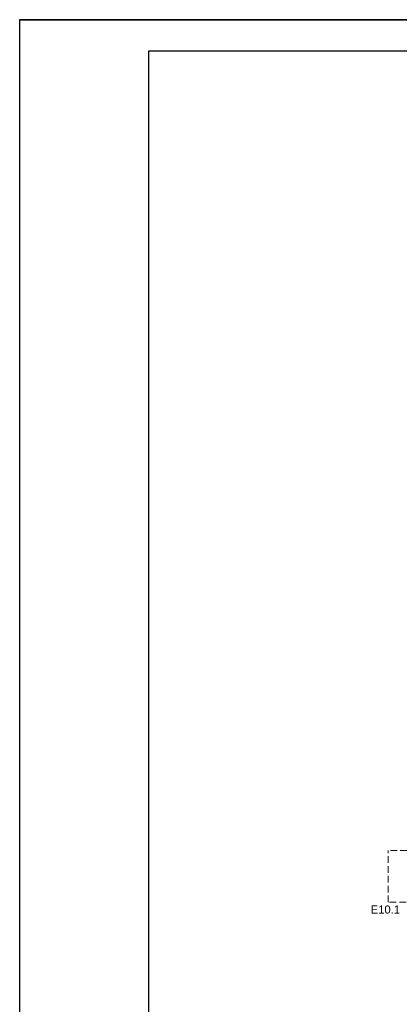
# Model space of a CAD drawing. Header units: inches. Extents: x 43 to 463, y 0 to 297.
# Tile 1 of 13: x 43 to 116, y 106 to 297. Entities that reach past the tile are written whole.
import ezdxf

# ---------------------------------------------------------------- set-up
doc = ezdxf.new("R2010")
doc.units = ezdxf.units.IN
doc.header["$MEASUREMENT"] = 0
doc.linetypes.add('ČÁRKOVANÁ', pattern=[19.05, 12.7, -6.35])
doc.layers.add('_TABELA', color=7, linetype='Continuous')
doc.layers.add('Przewody elektryczne', color=4, linetype='ČÁRKOVANÁ', lineweight=9)
doc.layers.add('Tekst', color=7, linetype='Continuous', lineweight=9)
doc.styles.get("Standard").update_dxf_attribs({"font": 'arial.ttf'})

msp = doc.modelspace()

# ---------------------------------------------------------------- linework, layer by layer
at = {"layer": '_TABELA', "color": 7}
msp.add_lwpolyline([(42.62, 297), (462.62, 297), (42.62, 297), (42.62, 0), (462.62, 0), (462.62, 297)], dxfattribs=at)
msp.add_lwpolyline([(456.62, 290.9), (67.62, 290.9), (67.62, 6.1), (456.62, 6.1)], close=True, dxfattribs=at)
at = {"layer": 'Przewody elektryczne', "color": 253, "ltscale": 0.1}
for p, q in [((114.06, 126.08), (114.06, 136.09)), ((218.63, 136.09), (114.06, 136.09)), ((117.5, 126.08), (114.06, 126.08))]:
    msp.add_line(p, q, dxfattribs=at)

# ---------------------------------------------------------------- texts
at = {"layer": 'Tekst'}
msp.add_text('E10.1', height=1.559, dxfattribs=at).set_placement((110.65, 123.89))

doc.saveas('drawing.dxf')
